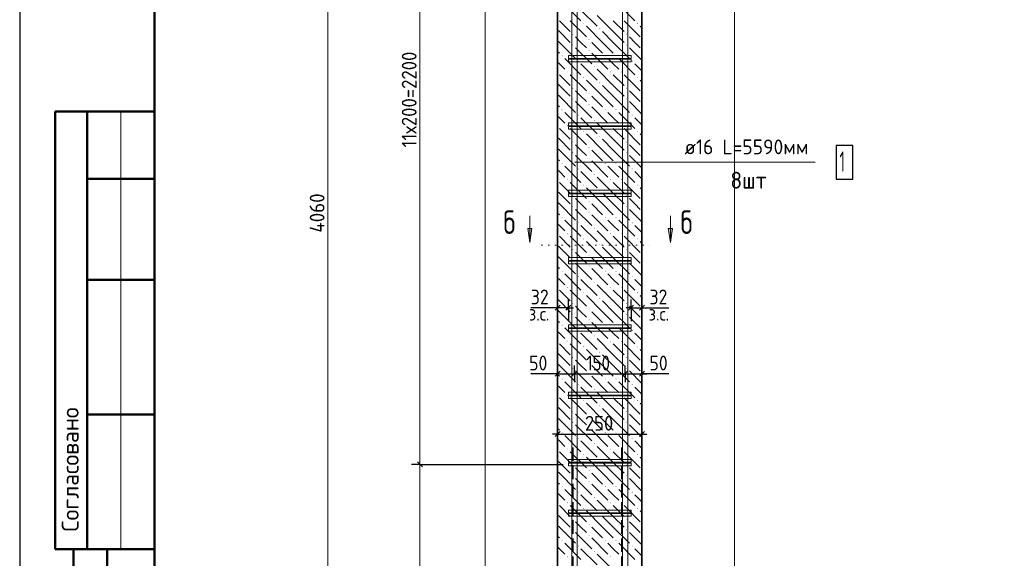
# Model space of a CAD drawing. Header units: millimetres. Extents: x 0 to 50400, y 0 to 35652.
# Tile 2 of 13: x 0 to 17536, y 10639 to 20239. Entities that reach past the tile are written whole.
import ezdxf

# ---------------------------------------------------------------- set-up
doc = ezdxf.new("R2010")
doc.units = ezdxf.units.MM
doc.linetypes.add('______2', pattern=[324, 240, -84])
doc.linetypes.add('______9', pattern=[120, 0, -120])
for name, color, linetype, lineweight in [('Standard', 7, 'Continuous', 25), ('ЖБ Пилон', 7, 'Continuous', 35), ('Позиционная метка диаметр_ шаг', 7, 'Continuous', 13), ('Позиционная метка линия выноска', 7, 'Continuous', 13), ('Размерная линия_ общее', 7, 'Continuous', 13), ('Узлы символ', 7, 'Continuous', 25)]:
    doc.layers.add(name, color=color, linetype=linetype, lineweight=lineweight)
doc.layers.add('Размерная выноска', color=7, linetype='Continuous')
doc.layers.add('Стена фоновая арматура Х1', color=7, linetype='______2', true_color=0xa0a0a0)
doc.layers.add('Стена Хомут', color=7, linetype='______2', true_color=0xa0a0a0)
doc.styles.add('ISOCPEUR', font='txt')

msp = doc.modelspace()

# ---------------------------------------------------------------- hatches: boundary and pattern name
at = {"layer": 'ЖБ Пилон', "linetype": 'Continuous', "lineweight": 18, "transparency": 33554687}
for points in [[(10036, 20171), (10044, 20179), (10051, 20171), (10044, 20163)], [(10996, 20171), (11004, 20179), (11011, 20171), (11004, 20163)], [(10324, 20075), (10332, 20083), (10339, 20075), (10332, 20067)], [(9844, 19979), (9852, 19987), (9859, 19979), (9852, 19971)], [(10132, 19883), (10140, 19891), (10147, 19883), (10140, 19875)], [(10804, 19979), (10812, 19987), (10819, 19979), (10812, 19971)], [(9844, 19787), (9852, 19795), (9859, 19787), (9852, 19779)], [(10132, 19691), (10140, 19699), (10147, 19691), (10140, 19683)], [(10804, 19787), (10812, 19795), (10819, 19787), (10812, 19779)], [(9652, 19595), (9660, 19603), (9667, 19595), (9660, 19587)], [(9940, 19499), (9948, 19507), (9955, 19499), (9948, 19491)], [(10420, 19595), (10428, 19603), (10435, 19595), (10428, 19587)], [(10612, 19595), (10620, 19603), (10627, 19595), (10620, 19587)], [(10900, 19499), (10908, 19507), (10915, 19499), (10908, 19491)], [(9748, 19307), (9756, 19315), (9763, 19307), (9756, 19299)], [(10228, 19403), (10236, 19411), (10243, 19403), (10236, 19395)], [(10516, 19307), (10524, 19315), (10531, 19307), (10524, 19299)], [(10708, 19307), (10716, 19315), (10723, 19307), (10716, 19299)], [(10036, 19211), (10044, 19219), (10051, 19211), (10044, 19203)], [(10324, 19115), (10332, 19123), (10339, 19115), (10332, 19107)], [(10996, 19211), (11004, 19219), (11011, 19211), (11004, 19203)], [(9844, 19019), (9852, 19027), (9859, 19019), (9852, 19011)], [(10804, 19019), (10812, 19027), (10819, 19019), (10812, 19011)], [(9844, 18827), (9852, 18835), (9859, 18827), (9852, 18819)], [(10132, 18923), (10140, 18931), (10147, 18923), (10140, 18915)], [(10804, 18827), (10812, 18835), (10819, 18827), (10812, 18819)], [(9652, 18635), (9660, 18643), (9667, 18635), (9660, 18627)], [(10132, 18731), (10140, 18739), (10147, 18731), (10140, 18723)], [(10420, 18635), (10428, 18643), (10435, 18635), (10428, 18627)], [(10612, 18635), (10620, 18643), (10627, 18635), (10620, 18627)], [(9940, 18539), (9948, 18547), (9955, 18539), (9948, 18531)], [(10228, 18443), (10236, 18451), (10243, 18443), (10236, 18435)], [(10900, 18539), (10908, 18547), (10915, 18539), (10908, 18531)], [(9748, 18347), (9756, 18355), (9763, 18347), (9756, 18339)], [(10036, 18251), (10044, 18259), (10051, 18251), (10044, 18243)], [(10516, 18347), (10524, 18355), (10531, 18347), (10524, 18339)], [(10708, 18347), (10716, 18355), (10723, 18347), (10716, 18339)], [(10996, 18251), (11004, 18259), (11011, 18251), (11004, 18243)], [(9844, 18059), (9852, 18067), (9859, 18059), (9852, 18051)], [(10324, 18155), (10332, 18163), (10339, 18155), (10332, 18147)], [(10804, 18059), (10812, 18067), (10819, 18059), (10812, 18051)], [(10132, 17963), (10140, 17971), (10147, 17963), (10140, 17955)], [(9844, 17867), (9852, 17875), (9859, 17867), (9852, 17859)], [(10132, 17771), (10140, 17779), (10147, 17771), (10140, 17763)], [(10804, 17867), (10812, 17875), (10819, 17867), (10812, 17859)], [(9652, 17675), (9660, 17683), (9667, 17675), (9660, 17667)], [(9940, 17579), (9948, 17587), (9955, 17579), (9948, 17571)], [(10420, 17675), (10428, 17683), (10435, 17675), (10428, 17667)], [(10612, 17675), (10620, 17683), (10627, 17675), (10620, 17667)], [(10900, 17579), (10908, 17587), (10915, 17579), (10908, 17571)], [(9748, 17387), (9756, 17395), (9763, 17387), (9756, 17379)], [(10228, 17483), (10236, 17491), (10243, 17483), (10236, 17475)], [(10516, 17387), (10524, 17395), (10531, 17387), (10524, 17379)], [(10708, 17387), (10716, 17395), (10723, 17387), (10716, 17379)], [(10036, 17291), (10044, 17299), (10051, 17291), (10044, 17283)], [(10324, 17195), (10332, 17203), (10339, 17195), (10332, 17187)], [(10996, 17291), (11004, 17299), (11011, 17291), (11004, 17283)], [(9844, 17099), (9852, 17107), (9859, 17099), (9852, 17091)], [(10132, 17003), (10140, 17011), (10147, 17003), (10140, 16995)], [(10804, 17099), (10812, 17107), (10819, 17099), (10812, 17091)], [(9844, 16907), (9852, 16915), (9859, 16907), (9852, 16899)], [(10804, 16907), (10812, 16915), (10819, 16907), (10812, 16899)], [(9652, 16715), (9660, 16723), (9667, 16715), (9660, 16707)], [(10132, 16811), (10140, 16819), (10147, 16811), (10140, 16803)], [(10420, 16715), (10428, 16723), (10435, 16715), (10428, 16707)], [(10612, 16715), (10620, 16723), (10627, 16715), (10620, 16707)], [(9940, 16619), (9948, 16627), (9955, 16619), (9948, 16611)], [(10228, 16523), (10236, 16531), (10243, 16523), (10236, 16515)], [(10900, 16619), (10908, 16627), (10915, 16619), (10908, 16611)], [(9748, 16427), (9756, 16435), (9763, 16427), (9756, 16419)], [(10036, 16331), (10044, 16339), (10051, 16331), (10044, 16323)], [(10516, 16427), (10524, 16435), (10531, 16427), (10524, 16419)], [(10708, 16427), (10716, 16435), (10723, 16427), (10716, 16419)], [(10996, 16331), (11004, 16339), (11011, 16331), (11004, 16323)], [(9844, 16139), (9852, 16147), (9859, 16139), (9852, 16131)], [(10324, 16235), (10332, 16243), (10339, 16235), (10332, 16227)], [(10804, 16139), (10812, 16147), (10819, 16139), (10812, 16131)], [(10132, 16043), (10140, 16051), (10147, 16043), (10140, 16035)], [(9844, 15947), (9852, 15955), (9859, 15947), (9852, 15939)], [(10132, 15851), (10140, 15859), (10147, 15851), (10140, 15843)], [(10804, 15947), (10812, 15955), (10819, 15947), (10812, 15939)], [(9652, 15755), (9660, 15763), (9667, 15755), (9660, 15747)], [(9940, 15659), (9948, 15667), (9955, 15659), (9948, 15651)], [(10420, 15755), (10428, 15763), (10435, 15755), (10428, 15747)], [(10612, 15755), (10620, 15763), (10627, 15755), (10620, 15747)], [(10900, 15659), (10908, 15667), (10915, 15659), (10908, 15651)], [(9748, 15467), (9756, 15475), (9763, 15467), (9756, 15459)], [(10228, 15563), (10236, 15571), (10243, 15563), (10236, 15555)], [(10516, 15467), (10524, 15475), (10531, 15467), (10524, 15459)], [(10708, 15467), (10716, 15475), (10723, 15467), (10716, 15459)], [(10036, 15371), (10044, 15379), (10051, 15371), (10044, 15363)], [(10324, 15275), (10332, 15283), (10339, 15275), (10332, 15267)], [(10996, 15371), (11004, 15379), (11011, 15371), (11004, 15363)], [(9844, 15179), (9852, 15187), (9859, 15179), (9852, 15171)], [(10132, 15083), (10140, 15091), (10147, 15083), (10140, 15075)], [(10804, 15179), (10812, 15187), (10819, 15179), (10812, 15171)], [(9844, 14987), (9852, 14995), (9859, 14987), (9852, 14979)], [(10804, 14987), (10812, 14995), (10819, 14987), (10812, 14979)], [(9652, 14795), (9660, 14803), (9667, 14795), (9660, 14787)], [(10132, 14891), (10140, 14899), (10147, 14891), (10140, 14883)], [(10420, 14795), (10428, 14803), (10435, 14795), (10428, 14787)], [(10612, 14795), (10620, 14803), (10627, 14795), (10620, 14787)], [(9940, 14699), (9948, 14707), (9955, 14699), (9948, 14691)], [(10228, 14603), (10236, 14611), (10243, 14603), (10236, 14595)], [(10900, 14699), (10908, 14707), (10915, 14699), (10908, 14691)], [(9748, 14507), (9756, 14515), (9763, 14507), (9756, 14499)], [(10036, 14411), (10044, 14419), (10051, 14411), (10044, 14403)], [(10516, 14507), (10524, 14515), (10531, 14507), (10524, 14499)], [(10708, 14507), (10716, 14515), (10723, 14507), (10716, 14499)], [(10996, 14411), (11004, 14419), (11011, 14411), (11004, 14403)], [(9844, 14219), (9852, 14227), (9859, 14219), (9852, 14211)], [(10324, 14315), (10332, 14323), (10339, 14315), (10332, 14307)], [(10804, 14219), (10812, 14227), (10819, 14219), (10812, 14211)], [(9844, 14027), (9852, 14035), (9859, 14027), (9852, 14019)], [(10132, 14123), (10140, 14131), (10147, 14123), (10140, 14115)], [(10804, 14027), (10812, 14035), (10819, 14027), (10812, 14019)], [(10132, 13931), (10140, 13939), (10147, 13931), (10140, 13923)], [(9652, 13835), (9660, 13843), (9667, 13835), (9660, 13827)], [(9940, 13739), (9948, 13747), (9955, 13739), (9948, 13731)], [(10420, 13835), (10428, 13843), (10435, 13835), (10428, 13827)], [(10612, 13835), (10620, 13843), (10627, 13835), (10620, 13827)], [(10900, 13739), (10908, 13747), (10915, 13739), (10908, 13731)], [(9748, 13547), (9756, 13555), (9763, 13547), (9756, 13539)], [(10228, 13643), (10236, 13651), (10243, 13643), (10236, 13635)], [(10516, 13547), (10524, 13555), (10531, 13547), (10524, 13539)], [(10708, 13547), (10716, 13555), (10723, 13547), (10716, 13539)], [(10036, 13451), (10044, 13459), (10051, 13451), (10044, 13443)], [(10324, 13355), (10332, 13363), (10339, 13355), (10332, 13347)], [(10996, 13451), (11004, 13459), (11011, 13451), (11004, 13443)], [(9844, 13259), (9852, 13267), (9859, 13259), (9852, 13251)], [(10132, 13163), (10140, 13171), (10147, 13163), (10140, 13155)], [(10804, 13259), (10812, 13267), (10819, 13259), (10812, 13251)], [(9844, 13067), (9852, 13075), (9859, 13067), (9852, 13059)], [(10132, 12971), (10140, 12979), (10147, 12971), (10140, 12963)], [(10804, 13067), (10812, 13075), (10819, 13067), (10812, 13059)], [(9652, 12875), (9660, 12883), (9667, 12875), (9660, 12867)], [(10420, 12875), (10428, 12883), (10435, 12875), (10428, 12867)], [(10612, 12875), (10620, 12883), (10627, 12875), (10620, 12867)], [(9940, 12779), (9948, 12787), (9955, 12779), (9948, 12771)], [(10228, 12683), (10236, 12691), (10243, 12683), (10236, 12675)], [(10900, 12779), (10908, 12787), (10915, 12779), (10908, 12771)], [(9748, 12587), (9756, 12595), (9763, 12587), (9756, 12579)], [(10036, 12491), (10044, 12499), (10051, 12491), (10044, 12483)], [(10516, 12587), (10524, 12595), (10531, 12587), (10524, 12579)], [(10708, 12587), (10716, 12595), (10723, 12587), (10716, 12579)], [(10996, 12491), (11004, 12499), (11011, 12491), (11004, 12483)], [(9844, 12299), (9852, 12307), (9859, 12299), (9852, 12291)], [(10324, 12395), (10332, 12403), (10339, 12395), (10332, 12387)], [(10804, 12299), (10812, 12307), (10819, 12299), (10812, 12291)], [(9844, 12107), (9852, 12115), (9859, 12107), (9852, 12099)], [(10132, 12203), (10140, 12211), (10147, 12203), (10140, 12195)], [(10804, 12107), (10812, 12115), (10819, 12107), (10812, 12099)], [(10132, 12011), (10140, 12019), (10147, 12011), (10140, 12003)], [(9652, 11915), (9660, 11923), (9667, 11915), (9660, 11907)], [(9940, 11819), (9948, 11827), (9955, 11819), (9948, 11811)], [(10420, 11915), (10428, 11923), (10435, 11915), (10428, 11907)], [(10612, 11915), (10620, 11923), (10627, 11915), (10620, 11907)], [(10900, 11819), (10908, 11827), (10915, 11819), (10908, 11811)], [(9748, 11627), (9756, 11635), (9763, 11627), (9756, 11619)], [(10228, 11723), (10236, 11731), (10243, 11723), (10236, 11715)], [(10516, 11627), (10524, 11635), (10531, 11627), (10524, 11619)], [(10708, 11627), (10716, 11635), (10723, 11627), (10716, 11619)], [(10036, 11531), (10044, 11539), (10051, 11531), (10044, 11523)], [(10324, 11435), (10332, 11443), (10339, 11435), (10332, 11427)], [(10996, 11531), (11004, 11539), (11011, 11531), (11004, 11523)], [(9844, 11339), (9852, 11347), (9859, 11339), (9852, 11331)], [(10132, 11243), (10140, 11251), (10147, 11243), (10140, 11235)], [(10804, 11339), (10812, 11347), (10819, 11339), (10812, 11331)], [(9844, 11147), (9852, 11155), (9859, 11147), (9852, 11139)], [(10132, 11051), (10140, 11059), (10147, 11051), (10140, 11043)], [(10804, 11147), (10812, 11155), (10819, 11147), (10812, 11139)], [(9652, 10955), (9660, 10963), (9667, 10955), (9660, 10947)], [(10420, 10955), (10428, 10963), (10435, 10955), (10428, 10947)], [(10612, 10955), (10620, 10963), (10627, 10955), (10620, 10947)], [(9940, 10859), (9948, 10867), (9955, 10859), (9948, 10851)], [(10228, 10763), (10236, 10771), (10243, 10763), (10236, 10755)], [(10900, 10859), (10908, 10867), (10915, 10859), (10908, 10851)], [(9748, 10667), (9756, 10675), (9763, 10667), (9756, 10659)], [(10516, 10667), (10524, 10675), (10531, 10667), (10524, 10659)], [(10708, 10667), (10716, 10675), (10723, 10667), (10716, 10659)]]:
    msp.add_hatch(color=7, dxfattribs=at).paths.add_polyline_path(points, flags=16)
at = {"layer": 'Узлы символ', "linetype": 'Continuous', "lineweight": 13, "transparency": 33554687}
for points in [[(9123, 16518), (9087, 16266), (9051, 16518)], [(11624, 16518), (11588, 16266), (11552, 16518)]]:
    msp.add_hatch(color=7, dxfattribs=at).paths.add_polyline_path(points, flags=16)

# ---------------------------------------------------------------- linework, layer by layer
at = {"layer": 'Standard', "color": 7, "linetype": 'Continuous', "lineweight": 25, "transparency": 33554687}
for p, q in [((2400, 35040), (2400, 1270)), ((9626, 15150), (9536, 15060)), ((9818, 15150), (9728, 15060)), ((10844, 15060), (10934, 15150)), ((11036, 15060), (11126, 15150)), ((9536, 13883), (9626, 13973)), ((9836, 13883), (9926, 13973)), ((10736, 13883), (10826, 13973)), ((11036, 13883), (11126, 13973)), ((9536, 12809), (9626, 12899)), ((11036, 12809), (11126, 12899))]:
    msp.add_line(p, q, dxfattribs=at)
at = {"layer": 'Standard', "color": 7, "linetype": 'Continuous', "lineweight": 50, "transparency": 33554687}
for p, q in [((7, 18600), (0, 18600)), ((2400, 18600), (632, 18600)), ((632, 18600), (632, 10800)), ((632, 18600), (632, 10800)), ((1200, 18600), (1200, 10800)), ((2400, 17400), (1200, 17400)), ((2400, 15600), (1200, 15600)), ((2400, 13200), (1200, 13200)), ((0, 10800), (7, 10800)), ((632, 10800), (2400, 10800)), ((960, 600), (960, 10800)), ((960, 600), (960, 10800)), ((1560, 600), (1560, 10800))]:
    msp.add_line(p, q, dxfattribs=at)
at = {"layer": 'Standard', "color": 7, "linetype": 'Continuous', "lineweight": 13, "transparency": 33554687}
msp.add_line((1800, 18600), (1800, 10800), dxfattribs=at)
at = {"layer": 'Standard', "color": 7, "linetype": 'Continuous', "lineweight": -3, "transparency": 33554687}
for p, q in [((9581, 15105), (9491, 15105)), ((9581, 15105), (9581, 15255)), ((9581, 15105), (9581, 14955)), ((9581, 15105), (9581, 15105)), ((9773, 15105), (9581, 15105)), ((9773, 15105), (9773, 15255)), ((9773, 15105), (9773, 14955)), ((9773, 15105), (9773, 14864)), ((9773, 15105), (9863, 15105)), ((10889, 15105), (10799, 15105)), ((10889, 15105), (10889, 15255)), ((10889, 15105), (10889, 14955)), ((10889, 15105), (10889, 14864)), ((10889, 15105), (11081, 15105)), ((11081, 15105), (11081, 15255)), ((11081, 15105), (11081, 14955)), ((11081, 15105), (11081, 15105)), ((11081, 15105), (11171, 15105)), ((9581, 13928), (9581, 14078)), ((9881, 13928), (9881, 14078)), ((10781, 13928), (10781, 14078)), ((11081, 13928), (11081, 14078)), ((9581, 13928), (9491, 13928)), ((9581, 13928), (9581, 13778)), ((9581, 13928), (9581, 13928)), ((9581, 13928), (9881, 13928)), ((9881, 13928), (9881, 13778)), ((9881, 13928), (9881, 13928)), ((9881, 13928), (10781, 13928)), ((10781, 13928), (10781, 13778)), ((10781, 13928), (10781, 13927)), ((10781, 13928), (11081, 13928)), ((11081, 13928), (11081, 13778)), ((11081, 13928), (11081, 13928)), ((11081, 13928), (11171, 13928)), ((9581, 12854), (9581, 13004)), ((11081, 12854), (11081, 13004)), ((9581, 12854), (9491, 12854)), ((9581, 12854), (9581, 12704)), ((9581, 12854), (11081, 12854)), ((11081, 12854), (11081, 12704)), ((11081, 12854), (11171, 12854))]:
    msp.add_line(p, q, dxfattribs=at)
at = {"layer": 'Standard', "color": 7, "linetype": 'Continuous', "lineweight": 25, "transparency": 33554687}
msp.add_lwpolyline([(0, 0), (50400, 0), (50400, 35640), (0, 35640), (0, 0)], close=True, dxfattribs=at)
at = {"layer": 'Standard', "color": 7, "linetype": 'Continuous', "lineweight": 13, "transparency": 33554687}
msp.add_lwpolyline([(50400, 35640), (0, 35640), (0, 0), (50400, 0), (50400, 35640)], dxfattribs=at)
msp.add_lwpolyline([(50400, 35640), (0, 35640), (0, 0), (50400, 0), (50400, 35640)], dxfattribs=at)
at = {"layer": 'Standard', "color": 7, "linetype": 'Continuous', "lineweight": 50, "transparency": 33554687}
msp.add_lwpolyline([(2400, 35040), (49800, 35040), (49800, 600), (2400, 600), (2400, 35040)], close=True, dxfattribs=at)
at = {"layer": 'Standard', "color": 254, "linetype": 'Continuous', "lineweight": 18, "true_color": 0xc4c4ff, "transparency": 33554687}
msp.add_lwpolyline([(8291, 2078), (12731, 2078), (12731, 32387), (8291, 32387), (8291, 2078)], dxfattribs=at)
at = {"layer": 'ЖБ Пилон', "color": 7, "linetype": 'Continuous', "lineweight": 35, "transparency": 33554687}
for p, q in [((9581, 28994), (9581, 4634)), ((11081, 4634), (11081, 28994))]:
    msp.add_line(p, q, dxfattribs=at)
at = {"layer": 'ЖБ Пилон', "color": 9, "linetype": 'Continuous', "lineweight": 18, "true_color": 0xc7c7c7, "transparency": 33554687}
for p, q in [((9708, 20507), (9996, 20219)), ((9996, 20411), (10284, 20123)), ((10668, 20507), (10956, 20219)), ((9612, 20219), (9804, 20027)), ((9804, 20219), (10092, 19931)), ((10572, 20027), (10284, 20315)), ((10572, 20219), (10764, 20027)), ((10764, 20219), (11052, 19931)), ((9612, 20027), (9581, 20057)), ((9612, 20027), (9804, 19835)), ((10380, 19835), (10092, 20123)), ((10380, 20027), (10572, 19835)), ((10572, 20027), (10764, 19835)), ((11081, 20093), (11052, 20123)), ((9581, 19865), (9612, 19835)), ((9612, 19835), (9900, 19547)), ((9996, 19835), (9900, 19931)), ((10092, 19739), (9996, 19835)), ((10188, 19835), (10380, 19643)), ((10380, 19835), (10572, 19643)), ((10572, 19835), (10860, 19547)), ((10956, 19835), (10860, 19931)), ((11052, 19739), (10956, 19835)), ((9581, 19673), (9612, 19643)), ((9900, 19739), (10188, 19451)), ((10188, 19643), (10476, 19355)), ((10860, 19739), (11081, 19517)), ((9612, 19451), (9581, 19481)), ((9708, 19547), (9996, 19259)), ((10572, 19451), (10476, 19547)), ((10668, 19547), (10956, 19259)), ((9708, 19355), (9612, 19451)), ((9996, 19451), (10284, 19163)), ((10572, 19067), (10284, 19355)), ((10668, 19355), (10572, 19451)), ((10956, 19451), (11081, 19325)), ((9612, 19259), (9804, 19067)), ((9804, 19259), (10092, 18971)), ((10380, 18875), (10092, 19163)), ((10572, 19259), (10764, 19067)), ((10764, 19259), (11052, 18971)), ((11081, 19133), (11052, 19163)), ((9612, 19067), (9581, 19097)), ((9612, 19067), (9804, 18875)), ((9996, 18875), (9900, 18971)), ((10380, 19067), (10572, 18875)), ((10572, 19067), (10764, 18875)), ((10956, 18875), (10860, 18971)), ((9581, 18905), (9612, 18875)), ((9612, 18875), (9900, 18587)), ((9900, 18779), (10188, 18491)), ((10092, 18779), (9996, 18875)), ((10188, 18875), (10380, 18683)), ((10380, 18875), (10572, 18683)), ((10572, 18875), (10860, 18587)), ((10860, 18779), (11081, 18557)), ((11052, 18779), (10956, 18875)), ((9581, 18713), (9612, 18683)), ((10188, 18683), (10476, 18395)), ((9612, 18491), (9581, 18521)), ((9708, 18395), (9612, 18491)), ((9708, 18587), (9996, 18299)), ((9996, 18491), (10284, 18203)), ((10572, 18491), (10476, 18587)), ((10668, 18395), (10572, 18491)), ((10668, 18587), (10956, 18299)), ((10956, 18491), (11081, 18365)), ((9612, 18299), (9804, 18107)), ((9804, 18299), (10092, 18011)), ((10572, 18107), (10284, 18395)), ((10572, 18299), (10764, 18107)), ((10764, 18299), (11052, 18011)), ((9612, 18107), (9581, 18137)), ((9612, 18107), (9804, 17915)), ((10380, 17915), (10092, 18203)), ((10380, 18107), (10572, 17915)), ((10572, 18107), (10764, 17915)), ((11081, 18173), (11052, 18203)), ((9581, 17945), (9612, 17915)), ((9612, 17915), (9900, 17627)), ((9996, 17915), (9900, 18011)), ((10092, 17819), (9996, 17915)), ((10188, 17915), (10380, 17723)), ((10380, 17915), (10572, 17723)), ((10572, 17915), (10860, 17627)), ((10956, 17915), (10860, 18011)), ((11052, 17819), (10956, 17915)), ((9581, 17753), (9612, 17723)), ((9900, 17819), (10188, 17531)), ((10188, 17723), (10476, 17435)), ((10860, 17819), (11081, 17597)), ((9612, 17531), (9581, 17561)), ((9708, 17627), (9996, 17339)), ((10572, 17531), (10476, 17627)), ((10668, 17627), (10956, 17339)), ((9708, 17435), (9612, 17531)), ((9996, 17531), (10284, 17243)), ((10572, 17147), (10284, 17435)), ((10668, 17435), (10572, 17531)), ((10956, 17531), (11081, 17405)), ((9612, 17339), (9804, 17147)), ((9804, 17339), (10092, 17051)), ((10380, 16955), (10092, 17243)), ((10572, 17339), (10764, 17147)), ((10764, 17339), (11052, 17051)), ((11081, 17213), (11052, 17243)), ((9612, 17147), (9581, 17177)), ((9612, 17147), (9804, 16955)), ((9996, 16955), (9900, 17051)), ((10380, 17147), (10572, 16955)), ((10572, 17147), (10764, 16955)), ((10956, 16955), (10860, 17051)), ((9581, 16985), (9612, 16955)), ((9612, 16955), (9900, 16667)), ((9900, 16859), (10188, 16571)), ((10092, 16859), (9996, 16955)), ((10188, 16955), (10380, 16763)), ((10380, 16955), (10572, 16763)), ((10572, 16955), (10860, 16667)), ((10860, 16859), (11081, 16637)), ((11052, 16859), (10956, 16955)), ((9581, 16793), (9612, 16763)), ((9708, 16667), (9996, 16379)), ((10188, 16763), (10476, 16475)), ((10572, 16571), (10476, 16667)), ((10668, 16667), (10956, 16379)), ((9612, 16571), (9581, 16601)), ((9708, 16475), (9612, 16571)), ((9996, 16571), (10284, 16283)), ((10668, 16475), (10572, 16571)), ((10956, 16571), (11081, 16445)), ((9612, 16379), (9804, 16187)), ((9804, 16379), (10092, 16091)), ((10572, 16187), (10284, 16475)), ((10572, 16379), (10764, 16187)), ((10764, 16379), (11052, 16091)), ((9612, 16187), (9581, 16217)), ((9612, 16187), (9804, 15995)), ((10380, 15995), (10092, 16283)), ((10380, 16187), (10572, 15995)), ((10572, 16187), (10764, 15995)), ((11081, 16253), (11052, 16283)), ((9581, 16025), (9612, 15995)), ((9612, 15995), (9900, 15707)), ((9996, 15995), (9900, 16091)), ((10092, 15899), (9996, 15995)), ((10188, 15995), (10380, 15803)), ((10380, 15995), (10572, 15803)), ((10572, 15995), (10860, 15707)), ((10956, 15995), (10860, 16091)), ((11052, 15899), (10956, 15995)), ((9581, 15833), (9612, 15803)), ((9900, 15899), (10188, 15611)), ((10188, 15803), (10476, 15515)), ((10860, 15899), (11081, 15677)), ((9612, 15611), (9581, 15641)), ((9708, 15515), (9612, 15611)), ((9708, 15707), (9996, 15419)), ((9996, 15611), (10284, 15323)), ((10572, 15611), (10476, 15707)), ((10668, 15515), (10572, 15611)), ((10668, 15707), (10956, 15419)), ((10956, 15611), (11081, 15485)), ((10572, 15227), (10284, 15515)), ((9612, 15227), (9581, 15257)), ((9612, 15419), (9804, 15227)), ((9804, 15419), (10092, 15131)), ((10380, 15035), (10092, 15323)), ((10572, 15419), (10764, 15227)), ((10764, 15419), (11052, 15131)), ((11081, 15293), (11052, 15323)), ((9612, 15227), (9804, 15035)), ((9996, 15035), (9900, 15131)), ((10380, 15227), (10572, 15035)), ((10572, 15227), (10764, 15035)), ((10956, 15035), (10860, 15131)), ((9581, 15065), (9612, 15035)), ((9612, 15035), (9900, 14747)), ((9900, 14939), (10188, 14651)), ((10092, 14939), (9996, 15035)), ((10188, 15035), (10380, 14843)), ((10380, 15035), (10572, 14843)), ((10572, 15035), (10860, 14747)), ((10860, 14939), (11081, 14717)), ((11052, 14939), (10956, 15035)), ((9581, 14873), (9612, 14843)), ((9708, 14747), (9996, 14459)), ((10188, 14843), (10476, 14555)), ((10572, 14651), (10476, 14747)), ((10668, 14747), (10956, 14459)), ((9612, 14651), (9581, 14681)), ((9708, 14555), (9612, 14651)), ((9996, 14651), (10284, 14363)), ((10572, 14267), (10284, 14555)), ((10668, 14555), (10572, 14651)), ((10956, 14651), (11081, 14525)), ((9612, 14459), (9804, 14267)), ((9804, 14459), (10092, 14171)), ((10572, 14459), (10764, 14267)), ((10764, 14459), (11052, 14171)), ((9612, 14267), (9581, 14297)), ((9612, 14267), (9804, 14075)), ((10380, 14075), (10092, 14363)), ((10380, 14267), (10572, 14075)), ((10572, 14267), (10764, 14075)), ((11081, 14333), (11052, 14363)), ((9581, 14105), (9612, 14075)), ((9612, 14075), (9900, 13787)), ((9996, 14075), (9900, 14171)), ((10092, 13979), (9996, 14075)), ((10188, 14075), (10380, 13883)), ((10380, 14075), (10572, 13883)), ((10572, 14075), (10860, 13787)), ((10956, 14075), (10860, 14171)), ((11052, 13979), (10956, 14075)), ((9581, 13913), (9612, 13883)), ((9900, 13979), (10188, 13691)), ((10188, 13883), (10476, 13595)), ((10860, 13979), (11081, 13757)), ((9612, 13691), (9581, 13721)), ((9708, 13595), (9612, 13691)), ((9708, 13787), (9996, 13499)), ((9996, 13691), (10284, 13403)), ((10572, 13691), (10476, 13787)), ((10668, 13595), (10572, 13691)), ((10668, 13787), (10956, 13499)), ((10956, 13691), (11081, 13565)), ((10572, 13307), (10284, 13595)), ((9612, 13307), (9581, 13337)), ((9612, 13499), (9804, 13307)), ((9804, 13499), (10092, 13211)), ((10380, 13115), (10092, 13403)), ((10572, 13499), (10764, 13307)), ((10764, 13499), (11052, 13211)), ((11081, 13373), (11052, 13403)), ((9612, 13307), (9804, 13115)), ((9996, 13115), (9900, 13211)), ((10380, 13307), (10572, 13115)), ((10572, 13307), (10764, 13115)), ((10956, 13115), (10860, 13211)), ((9581, 13145), (9612, 13115)), ((9612, 13115), (9900, 12827)), ((9900, 13019), (10188, 12731)), ((10092, 13019), (9996, 13115)), ((10188, 13115), (10380, 12923)), ((10380, 13115), (10572, 12923)), ((10572, 13115), (10860, 12827)), ((10860, 13019), (11081, 12797)), ((11052, 13019), (10956, 13115)), ((9581, 12953), (9612, 12923)), ((9708, 12827), (9996, 12539)), ((10188, 12923), (10476, 12635)), ((10572, 12731), (10476, 12827)), ((10668, 12827), (10956, 12539)), ((9612, 12731), (9581, 12761)), ((9708, 12635), (9612, 12731)), ((9996, 12731), (10284, 12443)), ((10572, 12347), (10284, 12635)), ((10668, 12635), (10572, 12731)), ((10956, 12731), (11081, 12605)), ((9612, 12539), (9804, 12347)), ((9804, 12539), (10092, 12251)), ((10572, 12539), (10764, 12347)), ((10764, 12539), (11052, 12251)), ((9612, 12347), (9581, 12377)), ((9612, 12347), (9804, 12155)), ((10380, 12155), (10092, 12443)), ((10380, 12347), (10572, 12155)), ((10572, 12347), (10764, 12155)), ((11081, 12413), (11052, 12443)), ((9581, 12185), (9612, 12155)), ((9612, 12155), (9900, 11867)), ((9996, 12155), (9900, 12251)), ((10092, 12059), (9996, 12155)), ((10188, 12155), (10380, 11963)), ((10380, 12155), (10572, 11963)), ((10572, 12155), (10860, 11867)), ((10956, 12155), (10860, 12251)), ((11052, 12059), (10956, 12155)), ((9581, 11993), (9612, 11963)), ((9900, 12059), (10188, 11771)), ((10188, 11963), (10476, 11675)), ((10860, 12059), (11081, 11837)), ((9612, 11771), (9581, 11801)), ((9708, 11675), (9612, 11771)), ((9708, 11867), (9996, 11579)), ((9996, 11771), (10284, 11483)), ((10572, 11771), (10476, 11867)), ((10668, 11675), (10572, 11771)), ((10668, 11867), (10956, 11579)), ((10956, 11771), (11081, 11645)), ((9612, 11579), (9804, 11387)), ((9804, 11579), (10092, 11291)), ((10572, 11387), (10284, 11675)), ((10572, 11579), (10764, 11387)), ((10764, 11579), (11052, 11291)), ((9612, 11387), (9581, 11417)), ((10380, 11195), (10092, 11483)), ((11081, 11453), (11052, 11483)), ((9581, 11225), (9612, 11195)), ((9612, 11387), (9804, 11195)), ((9996, 11195), (9900, 11291)), ((10380, 11387), (10572, 11195)), ((10572, 11387), (10764, 11195)), ((10956, 11195), (10860, 11291)), ((9612, 11195), (9900, 10907)), ((9900, 11099), (10188, 10811)), ((10092, 11099), (9996, 11195)), ((10188, 11195), (10380, 11003)), ((10380, 11195), (10572, 11003)), ((10572, 11195), (10860, 10907)), ((10860, 11099), (11081, 10877)), ((11052, 11099), (10956, 11195)), ((9581, 11033), (9612, 11003)), ((9708, 10907), (9996, 10619)), ((10188, 11003), (10476, 10715)), ((10572, 10811), (10476, 10907)), ((10668, 10907), (10956, 10619)), ((9612, 10811), (9581, 10841)), ((9708, 10715), (9612, 10811)), ((9996, 10811), (10284, 10523)), ((10572, 10427), (10284, 10715)), ((10668, 10715), (10572, 10811)), ((10956, 10811), (11081, 10685))]:
    msp.add_line(p, q, dxfattribs=at)
at = {"layer": 'Позиционная метка линия выноска', "color": 7, "linetype": 'Continuous', "lineweight": 13, "transparency": 33554687}
msp.add_line((9881, 17699), (14167, 17699), dxfattribs=at)
at = {"layer": 'Позиционная метка линия выноска', "color": 253, "linetype": '______2', "lineweight": 25, "true_color": 0xa0a0a0, "transparency": 33554687}
for p, q in [((9853, 12614), (9853, 2678)), ((10716, 12614), (10716, 2678))]:
    msp.add_line(p, q, dxfattribs=at)
at = {"layer": 'Размерная выноска', "color": 7, "linetype": 'Continuous', "lineweight": -3, "transparency": 33554687}
for p, q in [((9581, 15105), (9101, 15105)), ((11081, 15105), (11561, 15105)), ((9581, 13928), (9101, 13928)), ((11561, 13928), (11081, 13928))]:
    msp.add_line(p, q, dxfattribs=at)
at = {"layer": 'Размерная линия_ общее', "color": 7, "linetype": 'Continuous', "lineweight": 13, "transparency": 33554687}
for p, q in [((5489, 28994), (5489, 4634)), ((7129, 12314), (7129, 25514)), ((7129, 5114), (7129, 12314))]:
    msp.add_line(p, q, dxfattribs=at)
at = {"layer": 'Размерная линия_ общее', "color": 7, "linetype": 'Continuous', "lineweight": -3, "transparency": 33554687}
for q in [(6979, 12314), (7279, 12314), (9681, 12314)]:
    msp.add_line((7129, 12314), q, dxfattribs=at)
at = {"layer": 'Размерная линия_ общее', "color": 7, "linetype": 'Continuous', "lineweight": 25, "transparency": 33554687}
msp.add_line((7174, 12269), (7084, 12359), dxfattribs=at)
at = {"layer": 'Стена фоновая арматура Х1', "color": 7, "linetype": 'Continuous', "lineweight": 18, "transparency": 33554687}
for points in [[(9833, 4634), (9833, 29301), (9929, 29894), (9929, 31835), (10025, 31835), (10025, 29887), (9929, 29293), (9929, 4634), (9833, 4634)], [(9833, 4634), (9833, 29301), (9929, 29894), (9929, 31835), (10025, 31835), (10025, 29887), (9929, 29293), (9929, 4634), (9833, 4634)], [(9833, 4634), (9833, 29301), (9929, 29894), (9929, 31835), (10025, 31835), (10025, 29887), (9929, 29293), (9929, 4634), (9833, 4634)], [(9833, 4634), (9833, 29301), (9929, 29894), (9929, 31835), (10025, 31835), (10025, 29887), (9929, 29293), (9929, 4634), (9833, 4634)], [(10733, 4634), (10733, 29293), (10637, 29887), (10637, 31835), (10733, 31835), (10733, 29894), (10829, 29301), (10829, 4634), (10733, 4634)], [(10733, 4634), (10733, 29293), (10637, 29887), (10637, 31835), (10733, 31835), (10733, 29894), (10829, 29301), (10829, 4634), (10733, 4634)], [(10733, 4634), (10733, 29293), (10637, 29887), (10637, 31835), (10733, 31835), (10733, 29894), (10829, 29301), (10829, 4634), (10733, 4634)], [(10733, 4634), (10733, 29293), (10637, 29887), (10637, 31835), (10733, 31835), (10733, 29894), (10829, 29301), (10829, 4634), (10733, 4634)]]:
    msp.add_lwpolyline(points, dxfattribs=at)
at = {"layer": 'Стена фоновая арматура Х1', "color": 7, "linetype": 'Continuous', "lineweight": 25, "transparency": 33554687}
msp.add_lwpolyline([(14539, 17399), (14839, 17399), (14839, 17999), (14539, 17999), (14539, 17399)], dxfattribs=at)
at = {"layer": 'Стена Хомут', "color": 7, "linetype": 'Continuous', "lineweight": 13, "transparency": 33554687}
for points in [[(9773, 19598), (10889, 19598), (10889, 19550), (9773, 19550), (9773, 19598)], [(9773, 19538), (10889, 19538), (10889, 19490), (9773, 19490), (9773, 19538)], [(9773, 18398), (10889, 18398), (10889, 18350), (9773, 18350), (9773, 18398)], [(9773, 18338), (10889, 18338), (10889, 18290), (9773, 18290), (9773, 18338)], [(9773, 17198), (10889, 17198), (10889, 17150), (9773, 17150), (9773, 17198)], [(9773, 17138), (10889, 17138), (10889, 17090), (9773, 17090), (9773, 17138)], [(9773, 15998), (10889, 15998), (10889, 15950), (9773, 15950), (9773, 15998)], [(9773, 15938), (10889, 15938), (10889, 15890), (9773, 15890), (9773, 15938)], [(9773, 14798), (10889, 14798), (10889, 14750), (9773, 14750), (9773, 14798)], [(9773, 14738), (10889, 14738), (10889, 14690), (9773, 14690), (9773, 14738)], [(9773, 13598), (10889, 13598), (10889, 13550), (9773, 13550), (9773, 13598)], [(9773, 13538), (10889, 13538), (10889, 13490), (9773, 13490), (9773, 13538)], [(9773, 12398), (10889, 12398), (10889, 12350), (9773, 12350), (9773, 12398)], [(9773, 12338), (10889, 12338), (10889, 12290), (9773, 12290), (9773, 12338)], [(9773, 11498), (10889, 11498), (10889, 11450), (9773, 11450), (9773, 11498)], [(9773, 11438), (10889, 11438), (10889, 11390), (9773, 11390), (9773, 11438)]]:
    msp.add_lwpolyline(points, dxfattribs=at)
at = {"layer": 'Узлы символ', "color": 7, "linetype": 'Continuous', "lineweight": 13, "transparency": 33554687}
for p, q in [((9087, 16266), (9087, 16746)), ((11588, 16266), (11588, 16746)), ((9087, 16266), (9051, 16518)), ((9051, 16518), (9123, 16518)), ((9087, 16518), (9087, 16536)), ((9123, 16518), (9087, 16266)), ((11588, 16266), (11552, 16518)), ((11552, 16518), (11624, 16518)), ((11588, 16518), (11588, 16536)), ((11624, 16518), (11588, 16266)), ((9087, 16266), (9087, 16266)), ((9087, 16266), (9087, 16266)), ((9087, 16266), (9087, 16266)), ((11588, 16266), (11588, 16266)), ((11588, 16266), (11588, 16266)), ((11588, 16266), (11588, 16266))]:
    msp.add_line(p, q, dxfattribs=at)
at = {"layer": 'Узлы символ', "color": 7, "linetype": '______9', "lineweight": 13, "transparency": 33554687}
msp.add_line((9301, 16219), (11341, 16219), dxfattribs=at)

# ---------------------------------------------------------------- texts
at = {"layer": 'Standard', "color": 7, "linetype": 'Continuous', "lineweight": 25, "transparency": 33554687, "char_height": 264, "attachment_point": 7, "style": 'ISOCPEUR'}
for s, insert, width in [('\\W0.87;32', (9103, 15165), 484.71), ('\\W0.87;32', (11216, 15165), 484.72), ('\\W0.87;50', (9073, 13988), 484.71), ('\\W0.83;150', (10094, 13988), 610.29), ('\\W0.87;50', (11216, 13988), 484.72), ('\\W0.91;250', (10067, 12914), 674.39)]:
    msp.add_mtext(s, dxfattribs=dict(at, insert=insert, width=width))
at = {"layer": 'Standard', "color": 7, "linetype": 'Continuous', "lineweight": 18, "transparency": 33554687, "char_height": 240, "width": 551.93, "attachment_point": 7, "style": 'ISOCPEUR'}
for insert in [(9070, 14876), (11203, 14876)]:
    msp.add_mtext('\\W0.90;з.с.', dxfattribs=dict(at, insert=insert))
at = {"layer": 'Standard', "color": 7, "linetype": 'Continuous', "lineweight": 50, "transparency": 33554687, "insert": (1050, 11114), "char_height": 300, "width": 2486.25, "attachment_point": 7, "rotation": 90, "style": 'ISOCPEUR'}
msp.add_mtext('\\A1;{\\fISOCPEUR|i0|b0;\\H300.000000;\\W1.000000;\\C7;Согласовано}\\P', dxfattribs=at)
at = {"layer": 'Позиционная метка диаметр_ шаг', "color": 7, "linetype": 'Continuous', "lineweight": 25, "transparency": 33554687, "insert": (12657, 17228), "char_height": 300, "width": 888.55, "attachment_point": 7, "style": 'ISOCPEUR'}
msp.add_mtext('\\W0.93;8шт', dxfattribs=at)
at = {"layer": 'Размерная линия_ общее', "color": 7, "linetype": 'Continuous', "lineweight": 25, "transparency": 33554687, "char_height": 264, "attachment_point": 7, "rotation": 90, "style": 'ISOCPEUR'}
for s, insert, width in [('\\W0.92;11х200=2200', (7069, 17963), 2047.77), ('\\W0.93;4060', (5429, 16444), 888.46)]:
    msp.add_mtext(s, dxfattribs=dict(at, insert=insert, width=width))
at = {"layer": 'Стена фоновая арматура Х1', "color": 7, "linetype": 'Continuous', "lineweight": 13, "transparency": 33554687, "attachment_point": 7, "style": 'ISOCPEUR'}
for s, insert, char_height, width in [('\\W0.96;ø16 L=5590мм ', (11841, 17840), 264, 2527.6), ('\\W0.56;1', (14599, 17531), 360, 279.99)]:
    msp.add_mtext(s, dxfattribs=dict(at, insert=insert, char_height=char_height, width=width))
at = {"layer": 'Узлы символ', "color": 7, "linetype": 'Continuous', "lineweight": 35, "transparency": 33554687, "char_height": 420, "width": 456.96, "attachment_point": 7, "style": 'ISOCPEUR'}
for insert in [(8613, 16420), (11768, 16420)]:
    msp.add_mtext('\\W0.78;б', dxfattribs=dict(at, insert=insert))

doc.saveas('drawing.dxf')
